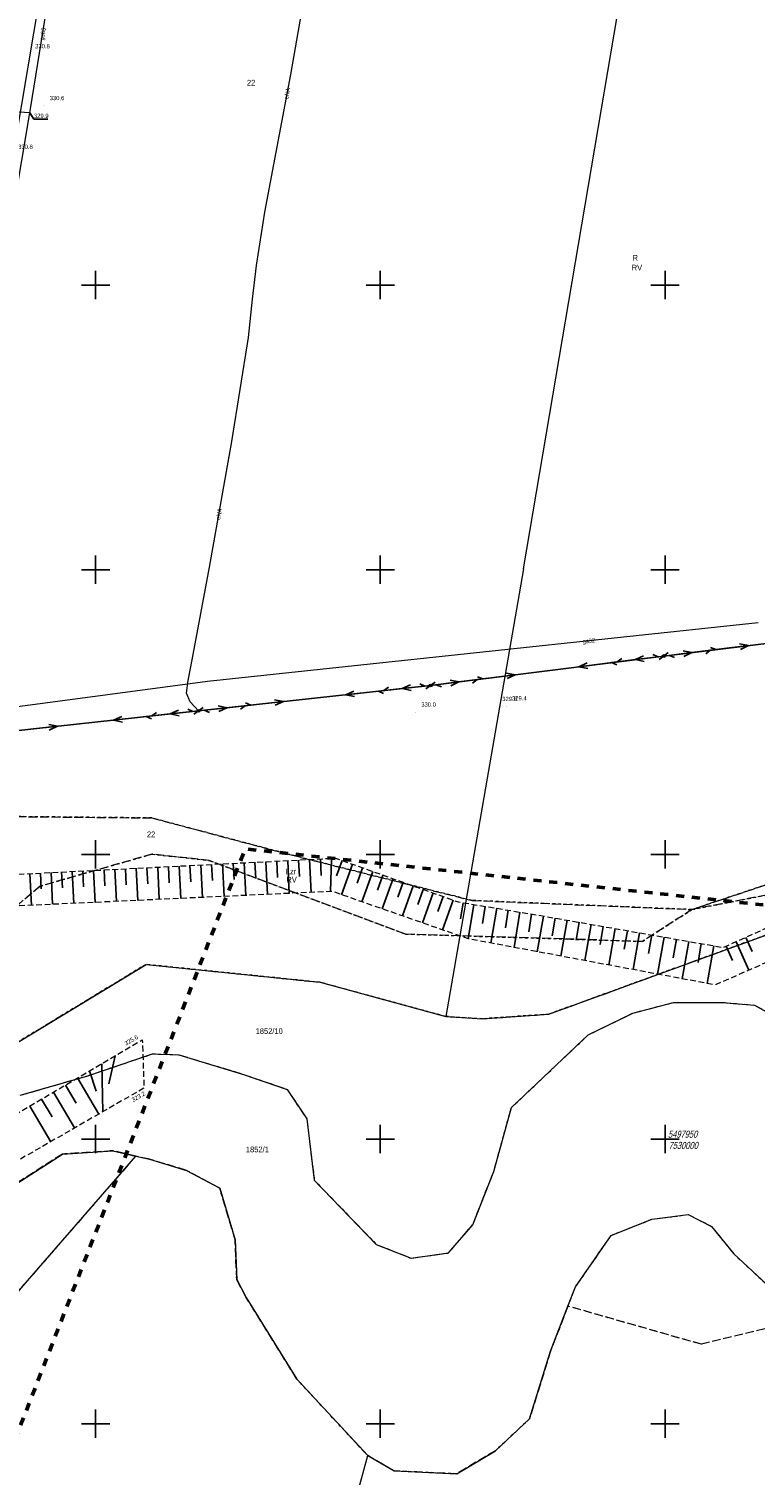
# Model space of a CAD drawing. Header units: metres. Extents: x 7523615 to 7533948, y 5492686 to 5502120.
# Tile 113 of 256: x 7529888 to 7530016, y 5497891 to 5498145. Entities that reach past the tile are written whole.
import ezdxf
from ezdxf.enums import TextEntityAlignment as Align

# ---------------------------------------------------------------- set-up
doc = ezdxf.new("R2010")
doc.units = ezdxf.units.M
for name, pattern in [('1.0_0.5', [1.5, 1, -0.5]), ('1.4_1.4', [2.8, 1.4, -1.4]), ('219-500', [0]), ('egkk-500', [2, 1.5, -0.5]), ('egug-500', [1, 0.5, -0.5]), ('suep_nn_500', [0]), ('sutp_500', [0])]:
    doc.linetypes.add(name, pattern=pattern)
doc.layers.get('0').update_dxf_attribs({"color": 2, "lineweight": 5})
doc.styles.get("Standard").update_dxf_attribs({"font": 'Working1250', "width": 0.75})

# ---------------------------------------------------------------- blocks, each defined once
blk = doc.blocks.new('203')
at = {"linetype": 'Continuous', "lineweight": 0}
h = blk.add_hatch(color=0, dxfattribs=at)
edge = h.paths.add_edge_path()
edge.add_arc((0, 0), 0.045, 0, 360)
blk = doc.blocks.new('PW01')
at = {"linetype": 'Continuous', "lineweight": 13}
h = blk.add_hatch(color=0, dxfattribs=at)
edge = h.paths.add_edge_path()
edge.add_arc((0, 0), 0.045, 0, 360)
blk = doc.blocks.new('US15')
at = {"color": 0, "linetype": 'Continuous', "lineweight": 13}
blk.add_circle((0, 0), 0.25, dxfattribs=at)
blk = doc.blocks.new('SUEP1')
at = {"color": 0, "linetype": 'Continuous'}
for p, q in [((0, 0), (5, 0)), ((5, 0), (3.5, 0.5)), ((5, 0), (3.5, -0.5)), ((5, 0), (15, 0)), ((15, 0), (13.5, 0.5)), ((15, 0), (13.5, -0.5))]:
    blk.add_line(p, q, dxfattribs=at)
blk = doc.blocks.new('SUTP')
at = {"color": 0, "linetype": 'Continuous'}
for p, q in [((0, 0), (0.866, 0.5)), ((0, 0), (9.232, 0)), ((1.866, -0.5), (1, 0)), ((7.366, -0.5), (8.232, 0)), ((9.232, 0), (8.366, 0.5))]:
    blk.add_line(p, q, dxfattribs=at)
blk = doc.blocks.new('RAMKA500K')
at = {"color": 0}
for p, q in [((0, 247.5), (0, 250)), ((0, 250), (2.5, 250)), ((297.5, 250), (302.5, 250)), ((300, 247.5), (300, 250)), ((347.5, 250), (352.5, 250)), ((350, 247.5), (350, 250)), ((397.5, 250), (400, 250)), ((400, 247.5), (400, 250)), ((0, 197.5), (0, 202.5)), ((300, 197.5), (300, 202.5)), ((350, 197.5), (350, 202.5)), ((400, 197.5), (400, 202.5)), ((0, 200), (2.5, 200)), ((297.5, 200), (302.5, 200)), ((347.5, 200), (352.5, 200)), ((397.5, 200), (400, 200)), ((0, 147.5), (0, 152.5)), ((300, 147.5), (300, 152.5)), ((350, 147.5), (350, 152.5)), ((400, 147.5), (400, 152.5)), ((0, 150), (2.5, 150)), ((297.5, 150), (302.5, 150)), ((347.5, 150), (352.5, 150)), ((397.5, 150), (400, 150)), ((0, 97.5), (0, 102.5)), ((300, 97.5), (300, 102.5)), ((350, 97.5), (350, 102.5)), ((400, 97.5), (400, 102.5)), ((0, 100), (2.5, 100)), ((297.5, 100), (302.5, 100)), ((347.5, 100), (352.5, 100)), ((397.5, 100), (400, 100)), ((0, 47.5), (0, 52.5)), ((300, 47.5), (300, 52.5)), ((350, 47.5), (350, 52.5)), ((400, 47.5), (400, 52.5)), ((0, 50), (2.5, 50)), ((297.5, 50), (302.5, 50)), ((347.5, 50), (352.5, 50)), ((397.5, 50), (400, 50)), ((0, 0), (0, 2.5)), ((0, 0), (2.5, 0)), ((297.5, 0), (302.5, 0)), ((300, 0), (300, 2.5)), ((347.5, 0), (352.5, 0)), ((350, 0), (350, 2.5)), ((397.5, 0), (400, 0)), ((400, 0), (400, 2.5))]:
    blk.add_line(p, q, dxfattribs=at)

msp = doc.modelspace()

# ---------------------------------------------------------------- linework, layer by layer
at = {"layer": '000 Inne (niezydentyfikowane)', "color": 7, "linetype": 'CONTINUOUS', "lineweight": 25, "flags": 128}
for points in [[(7529909.01, 5497997.66), (7529909.16, 5497994.84)], [(7529910.9, 5497997.76), (7529911.18, 5497992.09)], [(7529912.79, 5497997.85), (7529912.93, 5497995.02)], [(7529914.68, 5497997.95), (7529914.96, 5497992.27)], [(7529916.57, 5497998.05), (7529916.71, 5497995.2)], [(7529918.46, 5497998.14), (7529918.75, 5497992.44)], [(7529920.36, 5497998.24), (7529920.51, 5497995.39)], [(7529922.26, 5497998.33), (7529922.55, 5497992.62)], [(7529924.17, 5497998.43), (7529924.31, 5497995.57)], [(7529926.07, 5497998.53), (7529926.36, 5497992.8)], [(7529927.98, 5497998.62), (7529928.13, 5497995.75)], [(7529929.89, 5497998.72), (7529930.18, 5497992.97)], [(7529931.81, 5497998.82), (7529931.95, 5497995.94)], [(7529933.73, 5497998.91), (7529934.02, 5497993.15)], [(7529935.65, 5497999.01), (7529935.79, 5497996.13)], [(7529937.57, 5497999.11), (7529937.86, 5497993.33)], [(7529939.49, 5497999.21), (7529939.64, 5497996.31)], [(7529941.42, 5497999.3), (7529941.27, 5497993.49)], [(7529943.29, 5497998.93), (7529942.32, 5497996.21)], [(7529945.1, 5497998.28), (7529943.19, 5497992.92)], [(7529946.9, 5497997.64), (7529945.94, 5497994.97)], [(7529888.46, 5497996.62), (7529888.74, 5497991.05)], [(7529890.31, 5497996.72), (7529890.45, 5497993.93)], [(7529892.17, 5497996.81), (7529892.45, 5497991.23)], [(7529894.03, 5497996.91), (7529894.17, 5497994.11)], [(7529895.89, 5497997), (7529896.18, 5497991.4)], [(7529897.76, 5497997.09), (7529897.9, 5497994.29)], [(7529899.63, 5497997.19), (7529899.91, 5497991.57)], [(7529901.5, 5497997.28), (7529901.64, 5497994.47)], [(7529903.37, 5497997.38), (7529903.66, 5497991.75)], [(7529905.25, 5497997.47), (7529905.39, 5497994.65)], [(7529907.13, 5497997.57), (7529907.42, 5497991.92)], [(7529948.68, 5497997), (7529946.78, 5497991.67)], [(7529950.46, 5497996.37), (7529949.51, 5497993.71)], [(7529952.23, 5497995.74), (7529950.34, 5497990.43)], [(7529954, 5497995.11), (7529953.06, 5497992.46)], [(7529955.77, 5497994.48), (7529953.89, 5497989.2)], [(7529957.53, 5497993.85), (7529956.59, 5497991.22)], [(7529959.29, 5497993.22), (7529957.41, 5497987.97)], [(7529961.04, 5497992.6), (7529960.1, 5497989.98)], [(7529962.79, 5497991.97), (7529960.92, 5497986.75)], [(7529964.57, 5497991.51), (7529964.1, 5497988.66)], [(7529966.45, 5497991.2), (7529965.45, 5497985.17)], [(7529968.43, 5497990.87), (7529967.93, 5497987.84)], [(7529970.44, 5497990.54), (7529969.43, 5497984.43)], [(7529972.47, 5497990.2), (7529971.96, 5497987.13)], [(7529974.51, 5497989.86), (7529973.49, 5497983.67)], [(7529976.57, 5497989.52), (7529976.06, 5497986.4)], [(7529978.65, 5497989.17), (7529977.55, 5497982.91)], [(7529980.73, 5497988.81), (7529980.18, 5497985.67)], [(7529982.82, 5497988.44), (7529981.72, 5497982.14)], [(7529984.92, 5497988.08), (7529984.37, 5497984.91)], [(7529987.03, 5497987.71), (7529985.92, 5497981.35)], [(7529989.14, 5497987.34), (7529988.59, 5497984.15)], [(7529991.27, 5497986.97), (7529990.15, 5497980.56)], [(7529993.4, 5497986.6), (7529992.84, 5497983.38)], [(7529995.54, 5497986.22), (7529994.41, 5497979.77)], [(7529997.69, 5497985.85), (7529997.12, 5497982.61)], [(7529999.85, 5497985.47), (7529998.71, 5497978.96)], [(7530002.01, 5497985.09), (7530001.44, 5497981.83)], [(7530014.18, 5497985.43), (7530015.3, 5497982.92)], [(7530004.19, 5497984.71), (7530003.04, 5497978.16)], [(7530006.37, 5497984.33), (7530005.8, 5497981.04)], [(7530008.56, 5497983.95), (7530007.41, 5497977.34)], [(7530010.72, 5497983.89), (7530011.84, 5497981.38)], [(7530012.48, 5497984.67), (7530014.72, 5497979.66)], [(7529903.43, 5497964.63), (7529902.35, 5497959.72)], [(7529901.08, 5497963.24), (7529901.27, 5497954.8)], [(7529896.81, 5497960.73), (7529900.55, 5497954.39)], [(7529898.92, 5497961.97), (7529900.1, 5497958.39)], [(7529890.52, 5497957.02), (7529892.37, 5497953.88)], [(7529892.61, 5497958.25), (7529896.32, 5497951.96)], [(7529894.71, 5497959.49), (7529896.57, 5497956.33)], [(7529888.44, 5497955.8), (7529892.12, 5497949.54)]]:
    msp.add_lwpolyline(points, dxfattribs=at)
at = {"layer": '217-kontur klasyfikacyjny', "color": 7, "linetype": 'egkk-500', "lineweight": 18, "flags": 128}
for points in [[(7530004.74, 5497990.31), (7530077.69, 5498014.79)], [(7529866.24, 5498006.85), (7529909.87, 5498006.4)], [(7529909.87, 5498006.4), (7529934.09, 5497999.97)], [(7529979.6, 5497971.94), (7530059.01, 5498000.87)], [(7530059.01, 5498000.87), (7530004.74, 5497990.31)], [(7529909.9, 5498000.04), (7529890.24, 5497994.42)], [(7529919.97, 5497998.93), (7529909.9, 5498000.04)], [(7529954.42, 5497986.01), (7529919.97, 5497998.93)], [(7529934.09, 5497999.97), (7529966.12, 5497991.91)], [(7529890.24, 5497994.42), (7529874.67, 5497981.3)], [(7529966.12, 5497991.91), (7530004.74, 5497990.31)], [(7530004.74, 5497990.31), (7529996.02, 5497984.72)], [(7529996.02, 5497984.72), (7529954.42, 5497986.01)], [(7529875.83, 5497960.64), (7529908.85, 5497980.69)], [(7529908.85, 5497980.69), (7529939.43, 5497977.53)], [(7529939.43, 5497977.53), (7529961.5, 5497971.53)], [(7529994.36, 5497972.12), (7530001.47, 5497974)], [(7530001.47, 5497974), (7530010.04, 5497974)], [(7530010.04, 5497974), (7530015.74, 5497973.53)], [(7530015.74, 5497973.53), (7530021.74, 5497970.18)], [(7529961.5, 5497971.53), (7529967.95, 5497971.13)], [(7529967.95, 5497971.13), (7529979.6, 5497971.94)], [(7529986.53, 5497968.3), (7529994.36, 5497972.12)], [(7529973.02, 5497955.54), (7529986.53, 5497968.3)], [(7529898.43, 5497961.06), (7529910.01, 5497964.97)], [(7529910.01, 5497964.97), (7529914.63, 5497964.81)], [(7529914.63, 5497964.81), (7529925.97, 5497961.37)], [(7529886.77, 5497957.69), (7529898.43, 5497961.06)], [(7529925.97, 5497961.37), (7529933.64, 5497958.71)], [(7529933.64, 5497958.71), (7529937.08, 5497953.55)], [(7529969.91, 5497944.28), (7529973.02, 5497955.54)], [(7529937.08, 5497953.55), (7529938.41, 5497942.77)], [(7529907.05, 5497947.01), (7529868.94, 5497903.19)], [(7529894.17, 5497947.37), (7529882.99, 5497940.21)], [(7529903.05, 5497947.94), (7529894.17, 5497947.37)], [(7529907.05, 5497947.01), (7529903.05, 5497947.94)], [(7529909.49, 5497946.45), (7529907.05, 5497947.01)], [(7529915.97, 5497944.5), (7529909.49, 5497946.45)], [(7529921.81, 5497941.35), (7529915.97, 5497944.5)], [(7529938.41, 5497942.77), (7529949.3, 5497931.5)], [(7529966.23, 5497934.96), (7529969.91, 5497944.28)], [(7529924.51, 5497932.32), (7529921.81, 5497941.35)], [(7529961.97, 5497930), (7529966.23, 5497934.96)], [(7529924.79, 5497925.33), (7529924.51, 5497932.32)], [(7529949.3, 5497931.5), (7529955.4, 5497929.08)], [(7529955.4, 5497929.08), (7529961.97, 5497930)], [(7529926.45, 5497922.19), (7529924.79, 5497925.33)], [(7529935.35, 5497907.84), (7529926.45, 5497922.19)], [(7529982.96, 5497920.65), (7529979.87, 5497912.72)], [(7530006.39, 5497913.96), (7529982.96, 5497920.65)], [(7530023.36, 5497918.07), (7530006.39, 5497913.96)], [(7529979.87, 5497912.72), (7529976.22, 5497900.87)], [(7529947.78, 5497894.4), (7529935.35, 5497907.84)], [(7529976.22, 5497900.87), (7529970.24, 5497895.27)], [(7529952.41, 5497891.72), (7529947.78, 5497894.4)], [(7529970.24, 5497895.27), (7529963.41, 5497891.21)], [(7529963.41, 5497891.21), (7529952.41, 5497891.72)]]:
    msp.add_lwpolyline(points, dxfattribs=at)
at = {"layer": '218-kontur użytku gruntowego', "color": 7, "linetype": 'egug-500', "lineweight": 18, "flags": 128}
for points in [[(7530077.69, 5498014.79), (7530004.74, 5497990.31)], [(7529909.87, 5498006.4), (7529866.24, 5498006.85)], [(7529934.09, 5497999.97), (7529909.87, 5498006.4)], [(7530059.01, 5498000.87), (7529979.6, 5497971.94)], [(7530004.74, 5497990.31), (7530059.01, 5498000.87)], [(7529890.24, 5497994.42), (7529909.9, 5498000.04)], [(7529909.9, 5498000.04), (7529919.97, 5497998.93)], [(7529919.97, 5497998.93), (7529954.42, 5497986.01)], [(7529966.12, 5497991.91), (7529934.09, 5497999.97)], [(7529874.67, 5497981.3), (7529890.24, 5497994.42)], [(7530004.74, 5497990.31), (7529966.12, 5497991.91)], [(7529996.02, 5497984.72), (7530004.74, 5497990.31)], [(7529954.42, 5497986.01), (7529996.02, 5497984.72)], [(7529908.85, 5497980.69), (7529875.83, 5497960.64)], [(7529939.43, 5497977.53), (7529908.85, 5497980.69)], [(7529961.5, 5497971.53), (7529939.43, 5497977.53)], [(7529994.36, 5497972.12), (7530001.47, 5497974)], [(7530001.47, 5497974), (7530010.04, 5497974)], [(7530010.04, 5497974), (7530015.74, 5497973.53)], [(7530015.74, 5497973.53), (7530021.74, 5497970.18)], [(7529967.95, 5497971.13), (7529961.5, 5497971.53)], [(7529979.6, 5497971.94), (7529967.95, 5497971.13)], [(7529986.53, 5497968.3), (7529994.36, 5497972.12)], [(7529973.02, 5497955.54), (7529986.53, 5497968.3)], [(7529898.43, 5497961.06), (7529910.01, 5497964.97)], [(7529910.01, 5497964.97), (7529914.63, 5497964.81)], [(7529914.63, 5497964.81), (7529925.97, 5497961.37)], [(7529886.77, 5497957.69), (7529898.43, 5497961.06)], [(7529925.97, 5497961.37), (7529933.64, 5497958.71)], [(7529933.64, 5497958.71), (7529937.08, 5497953.55)], [(7529969.91, 5497944.28), (7529973.02, 5497955.54)], [(7529937.08, 5497953.55), (7529938.41, 5497942.77)], [(7529907.05, 5497947.01), (7529868.94, 5497903.19)], [(7529894.17, 5497947.37), (7529882.99, 5497940.21)], [(7529903.05, 5497947.94), (7529894.17, 5497947.37)], [(7529907.05, 5497947.01), (7529903.05, 5497947.94)], [(7529909.49, 5497946.45), (7529907.05, 5497947.01)], [(7529915.97, 5497944.5), (7529909.49, 5497946.45)], [(7529921.81, 5497941.35), (7529915.97, 5497944.5)], [(7529938.41, 5497942.77), (7529949.3, 5497931.5)], [(7529966.23, 5497934.96), (7529969.91, 5497944.28)], [(7529924.51, 5497932.32), (7529921.81, 5497941.35)], [(7529997.66, 5497935.91), (7530004.07, 5497936.73)], [(7530004.07, 5497936.73), (7530008.18, 5497934.67)], [(7529961.97, 5497930), (7529966.23, 5497934.96)], [(7529990.57, 5497933.09), (7529997.66, 5497935.91)], [(7530008.18, 5497934.67), (7530012.06, 5497929.84)], [(7529924.79, 5497925.33), (7529924.51, 5497932.32)], [(7529984.29, 5497924.07), (7529990.57, 5497933.09)], [(7529949.3, 5497931.5), (7529955.4, 5497929.08)], [(7529955.4, 5497929.08), (7529961.97, 5497930)], [(7530012.06, 5497929.84), (7530017.83, 5497924.5)], [(7529926.45, 5497922.19), (7529924.79, 5497925.33)], [(7529982.96, 5497920.65), (7529984.29, 5497924.07)], [(7529935.35, 5497907.84), (7529926.45, 5497922.19)], [(7529982.96, 5497920.65), (7529979.87, 5497912.72)], [(7530006.39, 5497913.96), (7529982.96, 5497920.65)], [(7530023.36, 5497918.07), (7530006.39, 5497913.96)], [(7529979.87, 5497912.72), (7529976.22, 5497900.87)], [(7529947.78, 5497894.4), (7529935.35, 5497907.84)], [(7529976.22, 5497900.87), (7529970.24, 5497895.27)], [(7529952.41, 5497891.72), (7529947.78, 5497894.4)], [(7529970.24, 5497895.27), (7529963.41, 5497891.21)], [(7529963.41, 5497891.21), (7529952.41, 5497891.72)]]:
    msp.add_lwpolyline(points, dxfattribs=at)
at = {"layer": '219-działka ewidencyjna', "color": 3, "linetype": '219-500', "lineweight": 18, "flags": 128}
for points in [[(7529975.17, 5498050.16), (7529996.21, 5498174.48)], [(7529881.66, 5498100.03), (7529891.26, 5498156.84)], [(7529975.17, 5498050.16), (7529961.5, 5497971.53)], [(7529979.6, 5497971.94), (7530059.01, 5498000.87)], [(7529875.83, 5497960.64), (7529908.85, 5497980.69)], [(7529908.85, 5497980.69), (7529939.43, 5497977.53)], [(7529939.43, 5497977.53), (7529961.5, 5497971.53)], [(7529994.36, 5497972.12), (7530001.47, 5497974)], [(7530001.47, 5497974), (7530010.04, 5497974)], [(7530010.04, 5497974), (7530015.74, 5497973.53)], [(7530015.74, 5497973.53), (7530021.74, 5497970.18)], [(7529961.5, 5497971.53), (7529967.95, 5497971.13)], [(7529967.95, 5497971.13), (7529979.6, 5497971.94)], [(7529986.53, 5497968.3), (7529994.36, 5497972.12)], [(7529973.02, 5497955.54), (7529986.53, 5497968.3)], [(7529898.43, 5497961.06), (7529910.01, 5497964.97)], [(7529910.01, 5497964.97), (7529914.63, 5497964.81)], [(7529914.63, 5497964.81), (7529925.97, 5497961.37)], [(7529886.77, 5497957.69), (7529898.43, 5497961.06)], [(7529925.97, 5497961.37), (7529933.64, 5497958.71)], [(7529933.64, 5497958.71), (7529937.08, 5497953.55)], [(7529969.91, 5497944.28), (7529973.02, 5497955.54)], [(7529937.08, 5497953.55), (7529938.41, 5497942.77)], [(7529868.94, 5497903.19), (7529907.05, 5497947.01)], [(7529882.99, 5497940.21), (7529894.17, 5497947.37)], [(7529894.17, 5497947.37), (7529903.05, 5497947.94)], [(7529903.05, 5497947.94), (7529907.05, 5497947.01)], [(7529907.05, 5497947.01), (7529909.49, 5497946.45)], [(7529909.49, 5497946.45), (7529915.97, 5497944.5)], [(7529915.97, 5497944.5), (7529921.81, 5497941.35)], [(7529938.41, 5497942.77), (7529949.3, 5497931.5)], [(7529966.23, 5497934.96), (7529969.91, 5497944.28)], [(7529921.81, 5497941.35), (7529924.51, 5497932.32)], [(7529997.66, 5497935.91), (7530004.07, 5497936.73)], [(7530004.07, 5497936.73), (7530008.18, 5497934.67)], [(7529961.97, 5497930), (7529966.23, 5497934.96)], [(7529990.57, 5497933.09), (7529997.66, 5497935.91)], [(7530008.18, 5497934.67), (7530012.06, 5497929.84)], [(7529924.51, 5497932.32), (7529924.79, 5497925.33)], [(7529984.29, 5497924.07), (7529990.57, 5497933.09)], [(7529949.3, 5497931.5), (7529955.4, 5497929.08)], [(7529955.4, 5497929.08), (7529961.97, 5497930)], [(7530012.06, 5497929.84), (7530017.83, 5497924.5)], [(7529924.79, 5497925.33), (7529926.45, 5497922.19)], [(7529982.96, 5497920.65), (7529984.29, 5497924.07)], [(7529926.45, 5497922.19), (7529935.35, 5497907.84)], [(7529979.87, 5497912.72), (7529982.96, 5497920.65)], [(7529976.22, 5497900.87), (7529979.87, 5497912.72)], [(7529935.35, 5497907.84), (7529947.78, 5497894.4)], [(7529970.24, 5497895.27), (7529976.22, 5497900.87)], [(7529942.08, 5497873.43), (7529947.78, 5497894.4)], [(7529947.78, 5497894.4), (7529952.41, 5497891.72)], [(7529963.41, 5497891.21), (7529970.24, 5497895.27)], [(7529952.41, 5497891.72), (7529963.41, 5497891.21)]]:
    msp.add_lwpolyline(points, dxfattribs=at)
at = {"layer": 'przewód elektroenergetyczny niskiego napięcia', "color": 1, "linetype": 'suep_nn_500', "lineweight": 18, "flags": 128}
for points in [[(7530043.9, 5498040.27), (7529999.77, 5498034.84)], [(7529999.77, 5498034.84), (7529958.83, 5498029.67)], [(7529958.83, 5498029.67), (7529918.08, 5498025.21)], [(7529918.08, 5498025.21), (7529878.39, 5498020.88)]]:
    msp.add_lwpolyline(points, dxfattribs=at)
at = {"layer": 'przewód elektroenergetyczny podziemny', "color": 7, "linetype": 'CONTINUOUS', "lineweight": 18, "flags": 128}
msp.add_lwpolyline([(7529918.08, 5498025.21), (7529916.59, 5498026.78), (7529915.98, 5498028.32), (7529916.25, 5498030.54), (7529916.98, 5498034.19), (7529920, 5498050.42), (7529923.92, 5498072.51), (7529926.87, 5498090.76), (7529927.54, 5498097.54), (7529928.28, 5498103.44), (7529929.7, 5498112.8), (7529934.28, 5498136.98), (7529937.86, 5498157.48)], dxfattribs=at)
at = {"layer": 'przewód gazowy', "color": 7, "linetype": 'CONTINUOUS', "lineweight": 18, "flags": 128}
for points in [[(7529871.28, 5498023.76), (7529873.12, 5498035.47), (7529875.18, 5498046.06), (7529877.75, 5498061.89), (7529880.14, 5498077.66), (7529882.56, 5498094.04), (7529885.66, 5498113.49), (7529888.42, 5498130.22), (7529888.54, 5498130.96), (7529891.1, 5498146.51), (7529894.24, 5498163.04), (7529897.39, 5498177.04), (7529899.25, 5498193.96), (7529901.77, 5498208.42), (7529905.64, 5498229.93), (7529908.52, 5498246.68), (7529910.93, 5498261.94), (7529910.98, 5498262.68)], [(7529888.42, 5498130.22), (7529882.77, 5498130.57), (7529877.05, 5498131.12), (7529869.9, 5498131.59), (7529864.58, 5498131.82), (7529861.1, 5498132.14)], [(7530016.36, 5498040.68), (7529919.65, 5498030.36), (7529885.85, 5498025.86), (7529871.28, 5498023.76), (7529850.08, 5498021.06), (7529791.3, 5498012.9), (7529770.03, 5498012.12), (7529764.03, 5498011.81), (7529746.64, 5498010.11), (7529731.22, 5498009.04), (7529716.44, 5498007.24), (7529716.05, 5498007.19), (7529708.05, 5498006.14)]]:
    msp.add_lwpolyline(points, dxfattribs=at)
at = {"layer": 'przewód telekomunikacyjny napowietrzny', "color": 30, "linetype": 'sutp_500', "lineweight": 18, "flags": 128}
for points in [[(7529999.77, 5498034.84), (7530043.9, 5498040.27)], [(7529958.83, 5498029.67), (7529999.77, 5498034.84)], [(7529918.08, 5498025.21), (7529958.83, 5498029.67)], [(7529878.39, 5498020.88), (7529918.08, 5498025.21)]]:
    msp.add_lwpolyline(points, dxfattribs=at)
at = {"layer": 'rzędna-Atr2', "color": 7, "flags": 128}
msp.add_lwpolyline([(7529888.42, 5498130.22), (7529889.16, 5498129.11), (7529891.63, 5498129.11)], dxfattribs=at)
at = {"layer": 'skarpa nieumocniona', "color": 7, "linetype": '1.0_0.5', "lineweight": 18, "flags": 128}
for points in [[(7529773.66, 5497944.97), (7529791.81, 5497941.12), (7529805.05, 5497952.68), (7529816.08, 5497971.03), (7529823.9, 5497979.01), (7529830.75, 5497984.59), (7529863.7, 5497995.37), (7529942.13, 5497999.34), (7529963.67, 5497991.66), (7529978.2, 5497989.25), (7530010.22, 5497983.66), (7530079, 5498014.41), (7530087.01, 5498016.52), (7530101.62, 5498018.66), (7530137.89, 5498002.42), (7530153.3, 5497986.52), (7530171.71, 5497975.16), (7530183.75, 5497966.81), (7530195.09, 5497960.3), (7530208.15, 5497962.05), (7530232.11, 5497985.01), (7530249.04, 5497991.55), (7530269.14, 5497989.86), (7530279.2, 5497995.49), (7530298.15, 5498001.46), (7530301.96, 5498001.89), (7530291.81, 5497997.59), (7530278.68, 5497993.15), (7530269.2, 5497984.47), (7530250.53, 5497987.21), (7530237.16, 5497983.8), (7530209.92, 5497958.83), (7530207.02, 5497957.14), (7530194.25, 5497956.6), (7530173.65, 5497967.43), (7530150.05, 5497984.1), (7530100.63, 5498012.2), (7530087.03, 5498011.65), (7530008.86, 5497977.07), (7529965.46, 5497985.17), (7529941.53, 5497993.5), (7529862.97, 5497989.86), (7529831.82, 5497980.25), (7529816.41, 5497970.11), (7529805.98, 5497949.97), (7529794.45, 5497938.31), (7529774.46, 5497939.9)], [(7529773.66, 5497944.97), (7529791.81, 5497941.12), (7529805.05, 5497952.68), (7529816.08, 5497971.03), (7529823.9, 5497979.01), (7529830.75, 5497984.59), (7529863.7, 5497995.37), (7529942.13, 5497999.34), (7529963.67, 5497991.66), (7529978.2, 5497989.25), (7530010.22, 5497983.66), (7530079, 5498014.41), (7530087.01, 5498016.52), (7530101.62, 5498018.66), (7530137.89, 5498002.42), (7530153.3, 5497986.52), (7530171.71, 5497975.16), (7530183.75, 5497966.81), (7530195.09, 5497960.3), (7530208.15, 5497962.05), (7530232.11, 5497985.01), (7530249.04, 5497991.55), (7530269.14, 5497989.86), (7530279.2, 5497995.49), (7530298.15, 5498001.46), (7530301.96, 5498001.89), (7530291.81, 5497997.59), (7530278.68, 5497993.15), (7530269.2, 5497984.47), (7530250.53, 5497987.21), (7530237.16, 5497983.8), (7530209.92, 5497958.83), (7530207.02, 5497957.14), (7530194.25, 5497956.6), (7530173.65, 5497967.43), (7530150.05, 5497984.1), (7530100.63, 5498012.2), (7530087.03, 5498011.65), (7530008.86, 5497977.07), (7529965.46, 5497985.17), (7529941.53, 5497993.5), (7529862.97, 5497989.86), (7529831.82, 5497980.25), (7529816.41, 5497970.11), (7529805.98, 5497949.97), (7529794.45, 5497938.31), (7529774.46, 5497939.9)], [(7529740.46, 5497856.76), (7529751.67, 5497864.61), (7529763.8, 5497873.13), (7529776.94, 5497883.21), (7529809.55, 5497916.63), (7529853.6, 5497935.27), (7529908.2, 5497967.44), (7529908.5, 5497958.96), (7529855.26, 5497928.34), (7529810.84, 5497913.09), (7529779.82, 5497883.17), (7529764.69, 5497871.19), (7529752.35, 5497861.23), (7529738.34, 5497853.99)], [(7529740.46, 5497856.76), (7529751.67, 5497864.61), (7529763.8, 5497873.13), (7529776.94, 5497883.21), (7529809.55, 5497916.63), (7529853.6, 5497935.27), (7529908.2, 5497967.44), (7529908.5, 5497958.96), (7529855.26, 5497928.34), (7529810.84, 5497913.09), (7529779.82, 5497883.17), (7529764.69, 5497871.19), (7529752.35, 5497861.23), (7529738.34, 5497853.99)]]:
    msp.add_lwpolyline(points, close=True, dxfattribs=at)
at = {"layer": 'Zakres', "color": 5, "linetype": '1.4_1.4', "lineweight": 50, "flags": 128}
msp.add_lwpolyline([(7531743.27, 5499246.67), (7531674.19, 5499075.04), (7531617.16, 5499130.01), (7531497.22, 5499019.6), (7531360.69, 5498909.88), (7531137.38, 5498723.26), (7530837.96, 5498471.05), (7530827.29, 5498468.56), (7530555.83, 5498209.93), (7530490.21, 5498246.48), (7530415.42, 5498175.93), (7530370.97, 5498140.65), (7530313.12, 5498105.37), (7530175.54, 5498113.13), (7530201.64, 5498273.29), (7530135.32, 5498299.4), (7530095.81, 5498250.01), (7529934.94, 5498278.94), (7529886.55, 5498254.6), (7529886.96, 5498227.43), (7529861.56, 5498166.05), (7529795.24, 5498157.58), (7529752.2, 5498064.45), (7529512.79, 5498134.24), (7529497.7, 5498245.62), (7529418.48, 5498260.59), (7529163.77, 5498290.23), (7529123.55, 5498137.12), (7529361.33, 5498088.44), (7529468.57, 5498017.18), (7529499.62, 5497998.73), (7529568.05, 5497998.13), (7529612.5, 5497967.79), (7529759.26, 5497962.85), (7529731.04, 5497742.01), (7529837.62, 5497773.43), (7529926.26, 5498000.98), (7530249.5, 5497965.97), (7530399.55, 5498036.46), (7530504.33, 5498041.17), (7530550.19, 5498000.25), (7530485.28, 5497939.57), (7530567.12, 5497896.53), (7530578.58, 5497865.95), (7530414.96, 5497723.67), (7530456.35, 5497670.63), (7530620.04, 5497828.68), (7530672.25, 5497834.44), (7530708.23, 5497874.66), (7530802.89, 5497949.74), (7531291.02, 5497844.85), (7531633.86, 5497783.35), (7531723.76, 5497752.95), (7531716.74, 5497689.82), (7531638.86, 5497701.8), (7531607.99, 5497651.88), (7531593.17, 5497646.23), (7531554.37, 5497551.69), (7531542.2, 5497533.11), (7531433.37, 5497444.09), (7531365.28, 5497382.71), (7531307.01, 5497340.61), (7531265.62, 5497313.74), (7531154.14, 5497225.54), (7531069.47, 5497140.17), (7531095.58, 5497066.79), (7531227.52, 5497061.86), (7531269.85, 5497013.88), (7531267.74, 5496900.28), (7531245.86, 5496824.79), (7531285.37, 5496797.98), (7531257.86, 5496726.01), (7531235.28, 5496726.72), (7531225.4, 5496699.91), (7531197.11, 5496699.88), (7531185.19, 5496624.41), (7531253.8, 5496571.67), (7531243.22, 5496477.48), (7531256.45, 5496456.49), (7531351.7, 5496436.03), (7531399.67, 5496549.62), (7531437.77, 5496640.64), (7531396.85, 5496663.92), (7531455.59, 5496799.21), (7531464.06, 5496818.26), (7531468.64, 5496848.96), (7531480.28, 5496877.18), (7531555.07, 5497002.95), (7531557.66, 5497022.17), (7531504.63, 5497031.87), (7531386.27, 5497072.44), (7531447.65, 5497179.68), (7531472.88, 5497186.56), (7531542.73, 5497165.75), (7531534.96, 5497117.77), (7531587.88, 5497105.78), (7531625.63, 5497206.32), (7531717.2, 5497165.38), (7531739.28, 5497219.08), (7531634.8, 5497264.88), (7531650.32, 5497306.51), (7531689.66, 5497342.67), (7531724.67, 5497377.51), (7531750.16, 5497383.41), (7531790.73, 5497415.16), (7531807.49, 5497435.8), (7531857.05, 5497525.94), (7531880.16, 5497531.76), (7531912.79, 5497579.21), (7531951.42, 5497582.56), (7531983.17, 5497634.77), (7532010.16, 5497686.45), (7532022.45, 5497715.67), (7532045.96, 5497826.68), (7532028.32, 5497890.18), (7532058.84, 5497978.73), (7532130.81, 5498096.73), (7532169.26, 5498228.67), (7532173.67, 5498272.59), (7532173.45, 5498329.02), (7532174.2, 5498362.37), (7532178.84, 5498457.8), (7532136.75, 5498585.56), (7532124.81, 5498799.34), (7532152.62, 5498813.57), (7532125.69, 5499032.47), (7532124.99, 5499095.27), (7532200.95, 5499066.75), (7532264.33, 5499123.02), (7532116.22, 5499183.81), (7531993.34, 5499227.79), (7531913.61, 5499254.72), (7531816.6, 5499290.94), (7531739.75, 5499297.76), (7531571.83, 5499328.1), (7531549.25, 5499297.76), (7531536.55, 5499281.53), (7531425.08, 5499226.5), (7531439.19, 5499201.8), (7531552.78, 5499254.72), (7531607.81, 5499273.77), (7531677.13, 5499271.21)], close=True, dxfattribs=at)

# ---------------------------------------------------------------- block references
at = {"layer": '203-punkt graniczny', "color": 3, "linetype": 'CONTINUOUS', "lineweight": 18}
for p in [(7529975.17, 5498050.16), (7529908.85, 5497980.69), (7529939.43, 5497977.53), (7530001.47, 5497974), (7530010.04, 5497974), (7530015.74, 5497973.53), (7529961.5, 5497971.53), (7529967.95, 5497971.13), (7529979.6, 5497971.94), (7529994.36, 5497972.12), (7529986.53, 5497968.3), (7529910.01, 5497964.97), (7529914.63, 5497964.81), (7529898.43, 5497961.06), (7529925.97, 5497961.37), (7529933.64, 5497958.71), (7529973.02, 5497955.54), (7529937.08, 5497953.55), (7529894.17, 5497947.37), (7529903.05, 5497947.94), (7529907.05, 5497947.01), (7529909.49, 5497946.45), (7529915.97, 5497944.5), (7529969.91, 5497944.28), (7529938.41, 5497942.77), (7529921.81, 5497941.35), (7530004.07, 5497936.73), (7529966.23, 5497934.96), (7529997.66, 5497935.91), (7530008.18, 5497934.67), (7529924.51, 5497932.32), (7529990.57, 5497933.09), (7529949.3, 5497931.5), (7529955.4, 5497929.08), (7529961.97, 5497930), (7530012.06, 5497929.84), (7529924.79, 5497925.33), (7529984.29, 5497924.07), (7529926.45, 5497922.19), (7529982.96, 5497920.65), (7529979.87, 5497912.72), (7529935.35, 5497907.84), (7529976.22, 5497900.87), (7529947.78, 5497894.4), (7529970.24, 5497895.27), (7529952.41, 5497891.72), (7529963.41, 5497891.21)]:
    msp.add_blockref('203', p, dxfattribs=at)
at = {"layer": 'pikieta naturalna', "color": 7, "linetype": 'CONTINUOUS', "lineweight": 13}
for p in [(7529889.38, 5498141.58), (7529890.93, 5498131.47), (7529970.42, 5498025.93), (7529972.13, 5498026.05), (7529956.19, 5498024.95), (7529908.2, 5497967.44), (7529908.5, 5497958.96)]:
    msp.add_blockref('PW01', p, dxfattribs=at)
at = {"layer": 'przewód elektroenergetyczny niskiego napięcia', "color": 1, "linetype": 'CONTINUOUS', "lineweight": 18}
for p, rotation in [((7529999.77, 5498034.84), 7.015), ((7529999.77, 5498034.84), 187.197), ((7529958.83, 5498029.67), 7.197), ((7529958.83, 5498029.67), 186.246), ((7529918.08, 5498025.21), 186.226), ((7529918.08, 5498025.21), 6.246), ((7529878.39, 5498020.88), 6.226)]:
    msp.add_blockref('SUEP1', p, dxfattribs=dict(at, rotation=rotation))
at = {"layer": 'przewód telekomunikacyjny napowietrzny', "color": 30, "linetype": 'CONTINUOUS', "lineweight": 18}
for p, rotation in [((7529999.77, 5498034.84), 7.015), ((7529999.77, 5498034.84), 187.197), ((7529958.83, 5498029.67), 7.197), ((7529958.83, 5498029.67), 186.246), ((7529918.08, 5498025.21), 186.226), ((7529918.08, 5498025.21), 6.246)]:
    msp.add_blockref('SUTP', p, dxfattribs=dict(at, rotation=rotation))
at = {"layer": 'rzędna', "color": 7, "linetype": 'CONTINUOUS', "lineweight": 18}
msp.add_blockref('PW01', (7529888.42, 5498130.22), dxfattribs=at)
at = {"layer": 'słup przewodów napowietrznych', "color": 7, "linetype": 'CONTINUOUS', "lineweight": 18}
for p in [(7529999.77, 5498034.84), (7529958.83, 5498029.67), (7529918.08, 5498025.21)]:
    msp.add_blockref('US15', p, dxfattribs=at)
at = {"layer": 'Wstawianie ramki sekcyjnej z opisem', "color": 7, "linetype": 'CONTINUOUS', "lineweight": 13}
for p in [(7529600, 5498000), (7530000, 5498000), (7529600, 5497750), (7530000, 5497750)]:
    msp.add_blockref('RAMKA500K', p, dxfattribs=at)

# ---------------------------------------------------------------- texts
at = {"layer": '209-oznaczenie konturu klasyfikacyjnego', "color": 7, "linetype": 'CONTINUOUS', "lineweight": 18, "width": 0.79}
for p in [(7529994.15, 5498103.56), (7529933.5, 5497996.06)]:
    msp.add_text('RV', height=1, dxfattribs=at).set_placement(p, align=Align.TOP_LEFT)
at = {"layer": '210-oznaczenie konturu użytku gruntowego', "color": 7, "linetype": 'CONTINUOUS', "lineweight": 18, "width": 0.79}
for s, p in [('R', (7529994.3, 5498104.29)), ('Lzr', (7529933.4, 5497996.51))]:
    msp.add_text(s, height=1, dxfattribs=at).set_placement(p)
at = {"layer": '211-numer działki ewidencyjnej', "color": 3, "linetype": 'CONTINUOUS', "lineweight": 18, "width": 0.79}
for s, p in [('22', (7529926.57, 5498136.04)), ('22', (7529909.01, 5498004.02)), ('1852/10', (7529928.1, 5497969.46)), ('1852/1', (7529926.39, 5497948.68))]:
    msp.add_text(s, height=1, dxfattribs=at).set_placement(p, align=Align.TOP_LEFT)
at = {"layer": '996-Tekst dodatkowy mały', "color": 7, "linetype": 'CONTINUOUS', "lineweight": 18, "oblique": 15, "width": 0.79}
for s, p in [('5497950', (7530000.52, 5497950.23)), ('7530000', (7530000.62, 5497948.26))]:
    msp.add_text(s, height=1.25, dxfattribs=at).set_placement(p)
at = {"layer": 'pikieta naturalna-Atr2', "color": 7, "width": 0.9}
for s, p in [('330.8', (7529889.38, 5498141.58)), ('330.6', (7529891.93, 5498132.47)), ('330.8', (7529886.39, 5498123.92)), ('330.0', (7529957.19, 5498025.95)), ('329.8', (7529971.42, 5498026.93)), ('329.4', (7529973.13, 5498027.05))]:
    msp.add_text(s, height=0.75, dxfattribs=at).set_placement(p)
for s, rotation, p in [('325.6', 30.506, (7529905.34, 5497966.39)), ('323.2', 29.905, (7529906.6, 5497956.49))]:
    msp.add_text(s, height=0.75, rotation=rotation, dxfattribs=at).set_placement(p)
at = {"layer": 'przewód elektroenergetyczny podziemny-Atr1', "color": 7, "width": 0.9}
for rotation, p in [(79.274, (7529933.46, 5498132.67)), (79.937, (7529921.48, 5498058.79))]:
    msp.add_text('eNA', height=0.75, rotation=rotation, dxfattribs=at).set_placement(p, align=Align.MIDDLE_LEFT)
at = {"layer": 'przewód gazowy-Atr1', "color": 7, "width": 0.9}
for s, rotation, p in [('gs63', 80.651, (7529890.52, 5498143)), ('gs32', 6.091, (7529985.51, 5498037.39))]:
    msp.add_text(s, height=0.75, rotation=rotation, dxfattribs=at).set_placement(p, align=Align.MIDDLE_LEFT)
at = {"layer": 'rzędna-Atr2', "color": 7, "width": 0.9}
msp.add_text('329.9', height=0.75, dxfattribs=at).set_placement((7529889.16, 5498129.12), align=Align.BOTTOM_LEFT)

doc.saveas('drawing.dxf')
